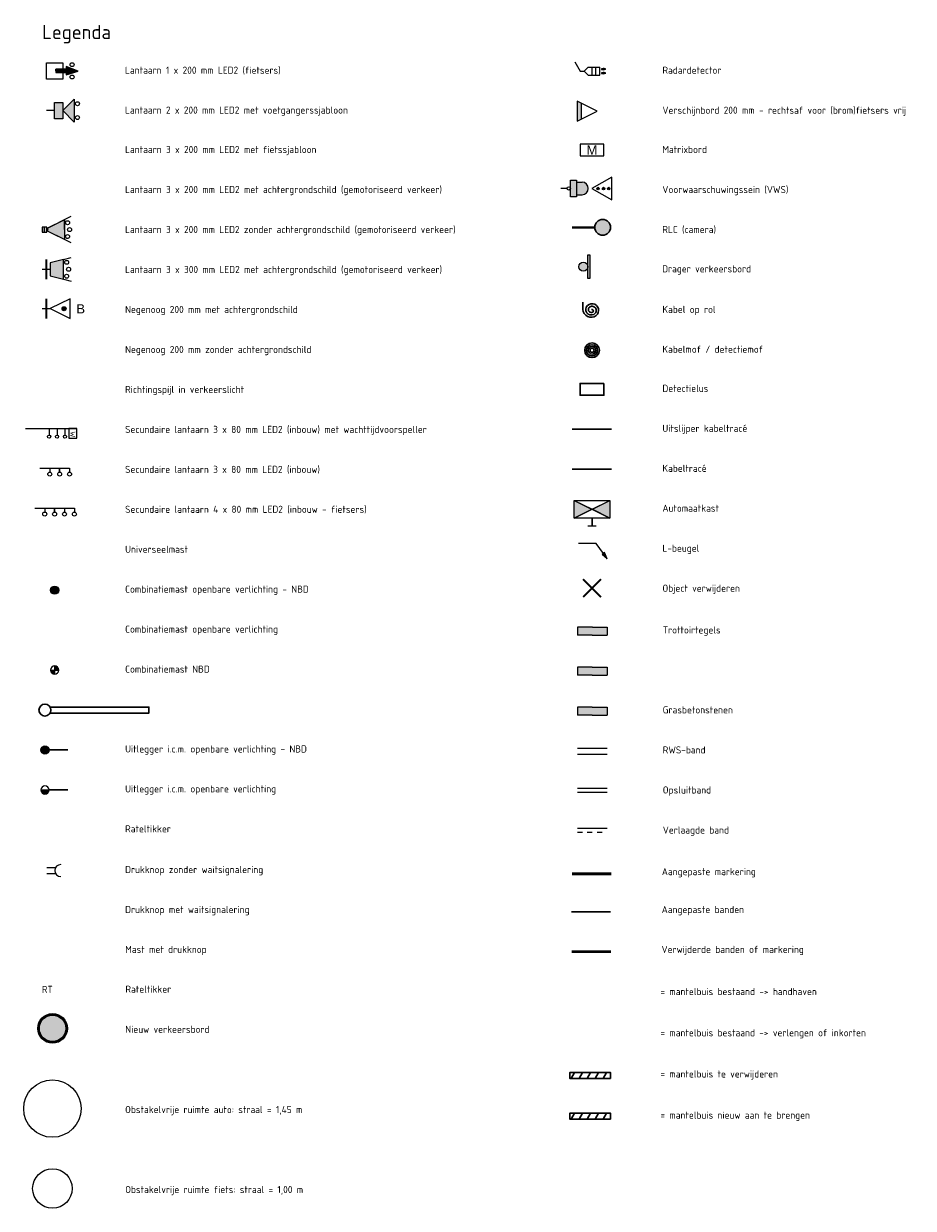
# Model space of a CAD drawing. Header units: metres. Extents: x 196669 to 197735, y 355514 to 356669.
# Tile 21 of 28: x 197446 to 197491, y 355663 to 355722. Entities that reach past the tile are written whole.
import ezdxf
from ezdxf.enums import TextEntityAlignment as Align

# ---------------------------------------------------------------- set-up
doc = ezdxf.new("R2010")
doc.units = ezdxf.units.M
doc.linetypes.add('VH-OPSLUITBAND', pattern=[10, 4, -2, 2, -2])
doc.linetypes.add('VW-5050_STREEP', pattern=[1, 0.5, -0.5])
for name, color, linetype, lineweight in [('BT-A08 (markering - bestaand)', 7, 'Continuous', 13), ('BT-C06 (tekst)', 7, 'Continuous', 13), ('N-WE-KL-MANTELBUIS-G', 4, 'Continuous', 30), ('N-WE-KL-VRI-G', 30, 'Continuous', 30), ('N-WE-KL-VRI_KABEL-G', 30, 'Continuous', 30), ('N-WE-KL-VRI_UITSLIJPER-G', 130, 'Continuous', 30), ('N-WE-VH-KANTOPSLUITING_OPSLUITBAND-G', 7, 'VH-OPSLUITBAND', 13), ('N-WE-VH-KANTOPSLUITING_RWS-BAND-G', 7, 'Continuous', 13), ('N-WE-VH-KANTOPSLUITING_VERLAAGDE_BAND-G', 7, 'Continuous', 13), ('N-WE-VH-VERHARDING_BETONSTRAATSTEEN-G', 7, 'Continuous', 13), ('N-WE-VH-VERHARDING_GRASBETONSTEEN-G', 7, 'Continuous', 13), ('N-WE-VH-VERHARDING_TEGEL-G', 7, 'Continuous', 13), ('N-WE-VW-MARKERING_LANGS_STREEP_DOORGETROKKEN_015-G', 1, 'Continuous', 13), ('N-WE-VW-VERKEERSTEKEN_BORD_D-S', 7, 'Continuous', 30), ('N-WE-VW-VERKEERSTEKEN_DRAAGCONSTRUCTIE-G', 7, 'Continuous', 30), ('N-WE-VW-VERKEERSTEKEN_DRAAGCONSTRUCTIE-S', 7, 'Continuous', 30), ('N-WE-VW-VRI-SYMBOOL-G', 7, 'Continuous', 13), ('N-WE-VW-VRI-V', 7, 'Continuous', 30), ('N-WE-VW-VRI_DETECTIELUS-G', 3, 'Continuous', 30), ('V-WE-KL-MANTELBUIS-G', 1, 'Continuous', 30), ('vh-nw-randverharding', 6, 'Continuous', 30), ('X-XX-AL-OBSTAKEL VRIJE ZONE MAST', 5, 'Continuous', 0), ('X-XX-AL-T18', 7, 'Continuous', 13)]:
    doc.layers.add(name, color=color, linetype=linetype, lineweight=lineweight)
doc.layers.add('VRI-Lantaarn', color=7, linetype='Continuous', lineweight=0, true_color=0x000000)
doc.styles.add('Arial', font='arial.ttf')
doc.styles.add('ISO', font='ISO.shx')
doc.styles.add('NLCS-ISO-M200-T18', font='NLCS-ISO.ttf', dxfattribs={"height": 0.36})

# ---------------------------------------------------------------- blocks, each defined once
blk = doc.blocks.new('SVW-VERKEERSTEKEN_DRAAGCONSTRUCTIE_STATISCH_1')
at = {"layer": 'N-WE-VW-VERKEERSTEKEN_DRAAGCONSTRUCTIE-G', "linetype": 'Continuous', "lineweight": 0, "extrusion": (0, 0, -1)}
h = blk.add_hatch(color=256, dxfattribs=at)
h.paths.add_polyline_path([(-0.031, -0.254, 0.035523), (0.006, -0.256, 0.024737), (0.031, -0.254), (0.658, -0.254), (0.658, -0.368), (-0.665, -0.368), (-0.665, -0.254)])
h.paths.add_polyline_path([(-0.031, -0.254, -0.931391), (-0.006, 0.256, -0.951721), (0.031, -0.254)])
at = {"layer": 'N-WE-VW-VERKEERSTEKEN_DRAAGCONSTRUCTIE-G', "linetype": 'Continuous', "lineweight": 0}
blk.add_hatch(color=256, dxfattribs=at).paths.add_polyline_path([(0.665, -0.368), (0.665, -0.254), (0.031, -0.254, -0.035523), (-0.006, -0.256, -0.024737), (-0.031, -0.254), (-0.658, -0.254), (-0.658, -0.368)])
blk.add_circle((0, 0), 0.256, dxfattribs=at)
blk.add_3dface([(-0.658, -0.254), (0.665, -0.254), (0.665, -0.368), (-0.658, -0.368)], dxfattribs=at)
blk = doc.blocks.new('Combinatiemast openbare verlichting - NBD_1')
at = {"layer": 'N-WE-VW-VRI-SYMBOOL-G', "linetype": 'Continuous', "extrusion": (0, 0, -1)}
blk.add_hatch(color=256, dxfattribs=at).paths.add_polyline_path([(0.207, 0, 1), (-0.207, 0, 1)])
at = {"layer": 'N-WE-VW-VRI-SYMBOOL-G'}
blk.add_circle((0, 0), 0.207, dxfattribs=at)
blk = doc.blocks.new('Combinatiemast NBD_1')
at = {"layer": 'N-WE-VW-VRI-SYMBOOL-G', "linetype": 'Continuous', "extrusion": (0, 0, -1)}
blk.add_hatch(color=256, dxfattribs=at).paths.add_polyline_path([(0.207, 0), (0, 0), (0, -0.207, 0.414214)])
at = {"layer": 'N-WE-VW-VRI-SYMBOOL-G', "linetype": 'Continuous'}
blk.add_hatch(color=256, dxfattribs=at).paths.add_polyline_path([(0.207, 0, 0.414214), (0, 0.207), (0, 0)])
at = {"layer": 'N-WE-VW-VRI-SYMBOOL-G'}
for p, q in [((-0.207, 0), (0, 0)), ((0, 0), (0, 0.207)), ((0, -0.207), (0, 0)), ((0, 0), (0.207, 0))]:
    blk.add_line(p, q, dxfattribs=at)
for start, end in [(90, 180), (180, 270), (360, 90), (270, 360)]:
    blk.add_arc((0, 0), 0.207, start, end, dxfattribs=at)
blk = doc.blocks.new('V_MAST_3_1')
at = {"color": 0, "linetype": 'ByBlock', "lineweight": -2}
blk.add_circle((0, 0), 0.3, dxfattribs=at)
blk = doc.blocks.new('uitlegger_1')
at = {"color": 0, "linetype": 'ByBlock', "lineweight": -2, "ltscale": 0.2, "flags": 128}
blk.add_lwpolyline([(0.26, 0.15), (5.26, 0.15), (5.26, -0.15), (0.26, -0.15)], dxfattribs=at)
at = {"color": 0, "linetype": 'ByBlock', "lineweight": -2}
blk.add_blockref('V_MAST_3_1', (0, 0), dxfattribs=at)
blk = doc.blocks.new('Uitlegger i.c.m. openbare verlichting - NBD_1')
at = {"layer": 'N-WE-VW-VRI-SYMBOOL-G', "linetype": 'Continuous', "extrusion": (0, 0, -1)}
blk.add_hatch(color=256, dxfattribs=at).paths.add_polyline_path([(0.207, 0, 1), (-0.207, 0, 1)])
at = {"layer": 'N-WE-VW-VRI-SYMBOOL-G', "lineweight": 30}
blk.add_line((0.207, 0), (1.163, 0), dxfattribs=at)
at = {"layer": 'N-WE-VW-VRI-SYMBOOL-G'}
blk.add_circle((0, 0), 0.207, dxfattribs=at)
blk = doc.blocks.new('Uitlegger i.c.m. openbare verlichting_1')
at = {"layer": 'N-WE-VW-VRI-SYMBOOL-G', "linetype": 'Continuous'}
blk.add_hatch(color=256, dxfattribs=at).paths.add_polyline_path([(-0.207, 0, 1), (0.207, 0)])
at = {"layer": 'N-WE-VW-VRI-SYMBOOL-G'}
blk.add_line((-0.207, 0), (0.207, 0), dxfattribs=at)
at = {"layer": 'N-WE-VW-VRI-SYMBOOL-G', "lineweight": 30}
blk.add_line((0.207, 0), (1.163, 0), dxfattribs=at)
at = {"layer": 'N-WE-VW-VRI-SYMBOOL-G'}
for start, end in [(360, 180), (180, 360)]:
    blk.add_arc((0, 0), 0.207, start, end, dxfattribs=at)
blk = doc.blocks.new('Drukknop zonder waitsignalering_1')
for p, q in [((0.142, 0.15), (0.582, 0.15)), ((0.142, -0.15), (0.582, -0.15))]:
    blk.add_line(p, q)
at = {"layer": 'N-WE-VW-VRI-SYMBOOL-G'}
blk.add_arc((0.849, 0), 0.306, 90, 270, dxfattribs=at)
blk = doc.blocks.new('Secundaire lantaarn 4 x 80 mm LED2 (inbouw - fietsers)_1')
at = {"layer": 'N-WE-VW-VRI-SYMBOOL-G'}
for p, q in [((0, 0), (2, -0.004)), ((0.5, -0.001), (0.5, -0.201)), ((1, -0.202), (1, -0.002)), ((1, -0.002), (1, -0.202)), ((1.5, -0.003), (1.5, -0.203)), ((2, -0.004), (2, -0.204))]:
    blk.add_line(p, q, dxfattribs=at)
for centre in [(0.5, -0.301), (1, -0.302), (1.5, -0.303), (2, -0.304)]:
    blk.add_circle(centre, 0.1, dxfattribs=at)
blk = doc.blocks.new('Secundaire lantaarn 3 x 80 mm LED2 (inbouw)_1')
at = {"layer": 'N-WE-VW-VRI-SYMBOOL-G'}
for p, q in [((0, 0), (1.5, -0.003)), ((0.5, -0.001), (0.5, -0.201)), ((1, -0.002), (1, -0.202)), ((1, -0.202), (1, -0.002)), ((1.5, -0.003), (1.5, -0.203))]:
    blk.add_line(p, q, dxfattribs=at)
for centre in [(0.5, -0.301), (1, -0.302), (1.5, -0.303)]:
    blk.add_circle(centre, 0.1, dxfattribs=at)
blk = doc.blocks.new('A$C66B47F79_1')
at = {"layer": 'VRI-Lantaarn', "linetype": 'Continuous'}
blk.add_line((0, -0.5), (0, 0.5), dxfattribs=at)
at = {"layer": 'VRI-Lantaarn', "linetype": 'Continuous', "const_width": 0.1, "flags": 128}
blk.add_lwpolyline([(0, 0.5), (0, -0.5)], dxfattribs=at)
blk = doc.blocks.new('Negenoog 200 mm met achtergrondschild_1')
at = {"layer": 'N-WE-VW-VRI-SYMBOOL-G', "linetype": 'Continuous', "extrusion": (0, 0, -1)}
blk.add_hatch(color=256, dxfattribs=at).paths.add_polyline_path([(-1.208, -0.008, 1), (-1.008, -0.008, 1)])
at = {"layer": 'N-WE-VW-VRI-SYMBOOL-G'}
for p, q in [((0, 0), (0.413, -0.002)), ((1.413, 0.498), (0.413, -0.002)), ((1.413, -0.499), (1.413, 0.498)), ((0.413, -0.002), (1.413, -0.499))]:
    blk.add_line(p, q, dxfattribs=at)
blk.add_circle((1.108, -0.008), 0.1, dxfattribs=at)
blk.add_blockref('A$C66B47F79_1', (0.21, -0.007), dxfattribs=at)
at = {"layer": 'N-WE-VW-VRI-SYMBOOL-G', "linetype": 'Continuous', "style": 'Arial'}
blk.add_text('B', height=0.47, rotation=0.00004, dxfattribs=at).set_placement((2.171, -0.014), align=Align.MIDDLE_RIGHT)
blk = doc.blocks.new('Lantaarn 3 x 200 mm LED2 zonder achtergrondschild (gemotoriseerd verkeer)_1')
at = {"layer": 'N-WE-VW-VRI-SYMBOOL-G', "linetype": 'Continuous'}
h = blk.add_hatch(color=256, dxfattribs=at)
h.paths.add_polyline_path([(0.245, -0.123), (0, -0.123), (0, 0.123), (0.245, 0.123)])
h.paths.add_polyline_path([(0.301, 0.089, -0.116434), (0.323, 0, -0.116434), (0.301, -0.089), (1.123, -0.5), (1.123, 0.5)])
blk.add_hatch(color=256, dxfattribs=at).paths.add_polyline_path([(0.323, 0, 0.116434), (0.301, 0.089), (0.245, 0.061), (0.245, -0.061), (0.301, -0.089, 0.116434)])
at = {"layer": 'N-WE-VW-VRI-SYMBOOL-G'}
for p, q in [((0.245, 0.061), (1.473, 0.675)), ((0.123, -0.123), (0.123, 0.123)), ((1.123, 0.5), (0.245, 0.061)), ((1.123, 0.5), (1.123, -0.5)), ((1.123, 0), (1.123, 0.5)), ((1.473, -0.675), (0.245, -0.061)), ((1.123, -0.5), (0.245, -0.061)), ((1.123, 0), (1.123, -0.5))]:
    blk.add_line(p, q, dxfattribs=at)
for centre in [(1.288, 0.35), (1.388, 0), (1.288, -0.35)]:
    blk.add_circle(centre, 0.1, dxfattribs=at)
blk.add_3dface([(0, 0.123), (0, -0.123), (0.245, -0.123), (0.245, 0.123)], dxfattribs=at)
blk = doc.blocks.new('Lantaarn 1 x 200 mm LED2 (fietsers)_1')
at = {"layer": 'N-WE-VW-VRI-SYMBOOL-G'}
for p, q in [((0.478, 0.005), (0.478, 0.078)), ((0.478, 0.078), (1.001, 0.078)), ((0.478, 0.005), (0.478, -0.087)), ((1.001, 0.215), (1.001, 0.078)), ((1.606, -0.02), (1.001, 0.215)), ((1.001, 0.215), (1.001, 0.078)), ((0.478, -0.087), (1.001, -0.087)), ((1.001, -0.205), (1.606, -0.02)), ((1.001, -0.087), (1.001, -0.205)), ((1.001, -0.087), (1.001, -0.205))]:
    blk.add_line(p, q, dxfattribs=at)
at = {"layer": 'N-WE-VW-VRI-SYMBOOL-G', "flags": 128}
for points in [[(0.478, 0.078), (0.478, -0.087), (1.001, -0.087), (1.001, 0.078)], [(1.001, -0.205), (1.606, -0.02), (1.001, 0.215)]]:
    blk.add_lwpolyline(points, close=True, dxfattribs=at)
at = {"layer": 'N-WE-VW-VRI-SYMBOOL-G'}
for centre in [(1.298, 0.313), (1.298, -0.312)]:
    blk.add_circle(centre, 0.1, dxfattribs=at)
at = {"layer": 'N-WE-VW-VRI-SYMBOOL-G', "extrusion": (0, 0, -1)}
blk.add_solid([(-0.478, 0.078), (-0.478, -0.087), (-1.001, 0.078), (-1.001, -0.087)], dxfattribs=at)
at = {"layer": 'N-WE-VW-VRI-SYMBOOL-G'}
blk.add_solid([(1.001, -0.205), (1.606, -0.02), (1.001, 0.215)], dxfattribs=at)
blk.add_3dface([(0, 0.413), (0.827, 0.413), (0.827, -0.413), (0, -0.413)], dxfattribs=at)
blk = doc.blocks.new('Radardetector_1')
at = {"layer": 'N-WE-VW-VRI-SYMBOOL-G'}
for p, q in [((0, 0), (0.273, -0.48)), ((0.273, -0.48), (0.473, -0.48)), ((0.473, -0.48), (0.673, -0.28)), ((0.473, -0.48), (0.673, -0.68)), ((0.673, -0.28), (0.873, -0.28)), ((0.873, -0.68), (0.873, -0.28)), ((0.873, -0.28), (1.073, -0.28)), ((1.073, -0.68), (1.073, -0.28)), ((1.073, -0.28), (1.273, -0.28)), ((1.273, -0.68), (1.273, -0.28)), ((1.353, -0.363), (1.457, -0.362)), ((1.353, -0.363), (1.353, -0.396)), ((1.353, -0.396), (1.458, -0.395)), ((1.353, -0.563), (1.457, -0.562)), ((1.353, -0.563), (1.353, -0.596)), ((1.353, -0.596), (1.458, -0.595)), ((1.457, -0.334), (1.457, -0.362)), ((1.578, -0.38), (1.457, -0.334)), ((1.457, -0.334), (1.457, -0.362)), ((1.457, -0.534), (1.457, -0.562)), ((1.578, -0.58), (1.457, -0.534)), ((1.457, -0.534), (1.457, -0.562)), ((1.458, -0.418), (1.578, -0.38)), ((1.458, -0.395), (1.458, -0.418)), ((1.458, -0.395), (1.458, -0.418)), ((1.458, -0.618), (1.578, -0.58)), ((1.458, -0.595), (1.458, -0.618)), ((1.458, -0.595), (1.458, -0.618)), ((0.673, -0.68), (0.873, -0.68)), ((0.873, -0.68), (1.073, -0.68)), ((1.073, -0.68), (1.273, -0.68))]:
    blk.add_line(p, q, dxfattribs=at)
at = {"layer": 'N-WE-VW-VRI-SYMBOOL-G', "flags": 128}
for points in [[(1.353, -0.363), (1.353, -0.396), (1.458, -0.395), (1.457, -0.362)], [(1.353, -0.563), (1.353, -0.596), (1.458, -0.595), (1.457, -0.562)], [(1.458, -0.418), (1.578, -0.38), (1.457, -0.334)], [(1.458, -0.618), (1.578, -0.58), (1.457, -0.534)]]:
    blk.add_lwpolyline(points, close=True, dxfattribs=at)
at = {"layer": 'N-WE-VW-VRI-SYMBOOL-G', "extrusion": (0, 0, -1)}
for points in [[(-1.353, -0.363), (-1.353, -0.396), (-1.457, -0.362), (-1.458, -0.395)], [(-1.353, -0.563), (-1.353, -0.596), (-1.457, -0.562), (-1.458, -0.595)], [(-1.458, -0.418), (-1.578, -0.38), (-1.457, -0.334)], [(-1.458, -0.618), (-1.578, -0.58), (-1.457, -0.534)]]:
    blk.add_solid(points, dxfattribs=at)
blk = doc.blocks.new('L-beugel_1')
at = {"layer": 'N-WE-VW-VRI-SYMBOOL-G', "linetype": 'Continuous', "extrusion": (0, 0, -1)}
blk.add_hatch(color=256, dxfattribs=at).paths.add_polyline_path([(-1.439, -0.772), (-1.318, -0.465), (-1.188, -0.559)])
at = {"layer": 'N-WE-VW-VRI-SYMBOOL-G'}
for p, q in [((0.884, 0), (0, 0)), ((1.253, -0.512), (0.884, 0)), ((1.318, -0.465), (1.188, -0.559)), ((1.439, -0.772), (1.188, -0.559)), ((1.439, -0.772), (1.253, -0.512)), ((1.439, -0.772), (1.318, -0.465))]:
    blk.add_line(p, q, dxfattribs=at)
blk = doc.blocks.new('N-SVW-VERKEERSTEKEN_BORD_D02R-SO')
at = {"linetype": 'Continuous', "true_color": 0x007dc8, "extrusion": (0, 0, -1)}
blk.add_hatch(color=152, dxfattribs=at).paths.add_polyline_path([(2.18, 1.41), (1.37, 2.22), (0, 0.85), (0, 3.35, -0.414322), (3.35, 0, -0.414105), (0, -3.35), (0, -1.59), (1.9, -1.25, 0.656866), (1.99, -0.84), (0.72, -0.05)])
at = {"linetype": 'Continuous', "true_color": 0x007dc8}
for points in [[(3.36, 1.15), (3.55, 1.22, 0.577878), (-2.83, 2.46), (-2.68, 2.33, -0.577878)], [(0, 3.35), (0, 0.85), (0.09, 0.76), (0.86, 2, -0.66261), (1.28, 1.94), (1.93, -1.63, -0.52003), (1.67, -1.89), (0, -1.59), (0, -3.35, 0.414322), (3.35, 0, 0.414105)], [(-2.68, 2.33), (-2.83, 2.46, 0.180494), (-3.75, 0, 0.414214), (0, -3.75), (0, -3.55, -0.414214), (-3.55, 0, -0.180494)], [(3.75, 0, 0.083022), (3.55, 1.22), (3.36, 1.15, -0.083022), (3.55, 0, -0.414214), (0, -3.55), (0, -3.75, 0.414214)]]:
    blk.add_hatch(color=152, dxfattribs=at).paths.add_polyline_path(points)
at = {"linetype": 'Continuous', "true_color": 0xffffff}
for points in [[(-2.68, 2.33), (-2.53, 2.19, -0.577878), (3.17, 1.09), (3.36, 1.15, 0.577878)], [(0, 0.85), (-1.37, 2.22), (-2.18, 1.41), (-0.72, -0.05), (-1.99, -0.84, 0.656866), (-1.9, -1.25), (0, -1.59)], [(1.28, 1.94, 0.66261), (0.86, 2), (0.09, 0.76), (0, 0.85), (0, -1.59), (1.67, -1.89, 0.52003), (1.93, -1.63)], [(3.36, 1.15), (3.17, 1.09, -0.083022), (3.35, 0, -0.414214), (0, -3.35), (0, -3.55, 0.414214), (3.55, 0, 0.083022)]]:
    blk.add_hatch(color=7, dxfattribs=at).paths.add_polyline_path(points)
at = {"linetype": 'Continuous', "true_color": 0xffffff, "extrusion": (0, 0, -1)}
blk.add_hatch(color=7, dxfattribs=at).paths.add_polyline_path([(3.35, 0, 0.180494), (2.53, 2.19), (2.68, 2.33, -0.180494), (3.55, 0, -0.414214), (0, -3.55), (0, -3.35, 0.414214)])
at = {"color": 152, "lineweight": 0, "true_color": 0x007dc8}
blk.add_circle((0, 0), 3.75, dxfattribs=at)
at = {"color": 7, "lineweight": 0, "true_color": 0xffffff}
for radius in [3.55, 3.35]:
    blk.add_circle((0, 0), radius, dxfattribs=at)
blk = doc.blocks.new('Lantaarn 3 x 300 mm LED2 met achtergrondschild (gemotoriseerd verkeer)_1')
at = {"layer": 'N-WE-VW-VRI-SYMBOOL-G'}
for p, q in [((0, 0), (0.413, -0.002)), ((0.413, 0.324), (0.413, -0.337)), ((1.075, 0.49), (1.473, 0.589)), ((1.075, -0.503), (1.473, -0.602))]:
    blk.add_line(p, q, dxfattribs=at)
at = {"layer": 'N-WE-VW-VRI-SYMBOOL-G', "flags": 128}
blk.add_lwpolyline([(0.413, 0.324), (0.413, -0.337), (1.075, -0.503), (1.075, 0.49)], close=True, dxfattribs=at)
at = {"layer": 'N-WE-VW-VRI-SYMBOOL-G'}
for centre in [(1.24, 0.345), (1.34, -0.005), (1.24, -0.355)]:
    blk.add_circle(centre, 0.1, dxfattribs=at)
blk.add_solid([(0.413, 0.324), (0.413, -0.337), (1.075, 0.49), (1.075, -0.503)], dxfattribs=at)
blk.add_blockref('A$C66B47F79_1', (0.21, -0.007), dxfattribs=at)
blk = doc.blocks.new('*U50')
at = {"layer": 'N-WE-VW-VRI-SYMBOOL-G'}
for p, q in [((-1.323, 0.25), (1.277, 0.25)), ((-0.123, 0.25), (-0.123, -0.09)), ((0.277, 0.25), (0.277, -0.09)), ((0.677, 0.25), (0.677, -0.09))]:
    blk.add_line(p, q, dxfattribs=at)
at = {"layer": 'N-WE-VW-VRI-SYMBOOL-G', "flags": 128}
blk.add_lwpolyline([(0.877, -0.25), (1.277, -0.25), (1.277, 0.25), (0.877, 0.25)], close=True, dxfattribs=at)
at = {"layer": 'N-WE-VW-VRI-SYMBOOL-G'}
for centre in [(-0.123, -0.17), (0.277, -0.17), (0.677, -0.17)]:
    blk.add_circle(centre, 0.08, dxfattribs=at)
at = {"layer": 'N-WE-VW-VRI-SYMBOOL-G', "style": 'ISO'}
blk.add_text('W', height=0.25, rotation=270, dxfattribs=at).set_placement((0.948, 0.1))

msp = doc.modelspace()

# ---------------------------------------------------------------- hatches: boundary and pattern name
at = {"layer": 'N-WE-KL-MANTELBUIS-G', "linetype": 'Continuous'}
h = msp.add_hatch(dxfattribs=at)
h.set_pattern_fill('ANSI31', color=130, scale=0.01, pattern_type=2)
h.set_pattern_definition([(61.43264, (63997.0608, 116800.79883), (-0.3137018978, 0.17080406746), [])])
h.paths.add_polyline_path([(197475.437, 355667.082), (197475.437, 355667.382), (197473.374, 355667.382), (197473.374, 355667.082)])
at = {"layer": 'N-WE-VH-VERHARDING_BETONSTRAATSTEEN-G', "linetype": 'Continuous', "extrusion": (0, 0, -1)}
msp.add_hatch(color=141, dxfattribs=at).paths.add_polyline_path([(-197475.263, 355689.544), (-197474.514, 355689.544), (-197473.764, 355689.545), (-197473.765, 355689.945), (-197474.514, 355689.944), (-197475.263, 355689.944)])
at = {"layer": 'N-WE-VH-VERHARDING_GRASBETONSTEEN-G', "linetype": 'Continuous', "extrusion": (0, 0, -1)}
msp.add_hatch(color=61, dxfattribs=at).paths.add_polyline_path([(-197475.262, 355687.519), (-197475.262, 355687.919), (-197474.513, 355687.919), (-197473.763, 355687.92), (-197473.763, 355687.52), (-197474.512, 355687.519)])
at = {"layer": 'N-WE-VH-VERHARDING_TEGEL-G', "linetype": 'Continuous', "extrusion": (0, 0, -1)}
msp.add_hatch(color=51, dxfattribs=at).paths.add_polyline_path([(-197475.265, 355691.569), (-197475.265, 355691.969), (-197474.516, 355691.97), (-197473.766, 355691.97), (-197473.766, 355691.57), (-197474.515, 355691.57)])
at = {"layer": 'N-WE-VW-VRI-SYMBOOL-G', "linetype": 'Continuous'}
for points in [[(197473.754, 355717.574), (197473.754, 355718.571), (197473.954, 355718.472), (197473.954, 355717.674)], [(197474.005, 355713.833, 0.930034), (197474.005, 355714.488), (197473.707, 355714.488), (197473.707, 355714.586), (197473.402, 355714.586), (197473.402, 355713.736), (197473.707, 355713.736), (197473.707, 355713.833)], [(197474.005, 355713.833, 0.930034), (197474.005, 355714.488), (197473.707, 355714.488), (197473.707, 355714.586), (197473.402, 355714.586), (197473.402, 355713.736), (197473.707, 355713.736), (197473.707, 355713.833)], [(197474.865, 355714.157, 0.414214), (197474.803, 355714.219, 0.414214), (197474.741, 355714.157, 0.414214), (197474.803, 355714.094, 0.414214)], [(197475.144, 355714.157, 0.414214), (197475.082, 355714.219, 0.414214), (197475.02, 355714.157, 0.414214), (197475.082, 355714.094, 0.414214)], [(197475.405, 355714.157, 0.414214), (197475.343, 355714.219, 0.414214), (197475.28, 355714.157, 0.414214), (197475.343, 355714.094, 0.414214)]]:
    msp.add_hatch(color=256, dxfattribs=at).paths.add_polyline_path(points)
at = {"layer": 'N-WE-VW-VRI-SYMBOOL-G', "linetype": 'Continuous', "lineweight": 30}
msp.add_hatch(color=10, dxfattribs=at).paths.add_polyline_path([(197474.64, 355712.194, 1), (197475.44, 355712.194, 1)], flags=17)
at = {"layer": 'V-WE-KL-MANTELBUIS-G', "linetype": 'Continuous'}
h = msp.add_hatch(dxfattribs=at)
h.set_pattern_fill('ANSI31', color=10, scale=0.01, pattern_type=2)
h.set_pattern_definition([(61.43264, (63997.0608, 116802.8531), (-0.3137018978, 0.17080406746), [])])
h.paths.add_polyline_path([(197475.437, 355669.137), (197475.437, 355669.437), (197473.374, 355669.437), (197473.374, 355669.137)])

# ---------------------------------------------------------------- linework, layer by layer
at = {"layer": 'BT-A08 (markering - bestaand)', "const_width": 0.15, "flags": 128}
msp.add_lwpolyline([(197473.471, 355675.554), (197475.455, 355675.554)], dxfattribs=at)
at = {"layer": 'BT-C06 (tekst)', "color": 10, "linetype": 'Continuous', "lineweight": 13, "const_width": 0.1, "flags": 128}
for points in [[(197474.043, 355694.397), (197474.951, 355693.489)], [(197474.952, 355694.398), (197474.046, 355693.492)]]:
    msp.add_lwpolyline(points, dxfattribs=at)
at = {"layer": 'N-WE-KL-MANTELBUIS-G', "color": 130, "flags": 128}
msp.add_lwpolyline([(197475.437, 355667.082), (197473.374, 355667.082), (197473.374, 355667.382), (197475.437, 355667.382)], close=True, dxfattribs=at)
at = {"layer": 'N-WE-KL-VRI-G', "flags": 128}
msp.add_lwpolyline([(197475.48, 355699.956), (197473.519, 355699.956), (197473.495, 355699.956)], dxfattribs=at)
at = {"layer": 'N-WE-KL-VRI_KABEL-G', "color": 90}
msp.add_line((197474.036, 355708.044), (197474.036, 355708.404), dxfattribs=at)
for radius in [0.371, 0.281, 0.191, 0.102]:
    msp.add_circle((197474.499, 355705.976), radius, dxfattribs=at)
for centre, radius, start, end in [((197474.451, 355708.059), 0.415, 182.0248, 307.33425), ((197474.456, 355708.037), 0.277, 153.84418, 318.5839), ((197474.499, 355707.995), 0.335, 307.33425, 150.63558), ((197474.465, 355708.042), 0.151, 160.00028, 279.82349), ((197474.498, 355708.012), 0.193, 61.8292, 154.86124), ((197474.492, 355707.97), 0.0768, 269.10812, 110.53886), ((197474.506, 355707.99), 0.209, 319.26435, 66.40087)]:
    msp.add_arc(centre, radius, start, end, dxfattribs=at)
at = {"layer": 'N-WE-KL-VRI_UITSLIJPER-G', "color": 130, "flags": 128}
msp.add_lwpolyline([(197475.48, 355701.978), (197473.519, 355701.978), (197473.495, 355701.978)], dxfattribs=at)
at = {"layer": 'N-WE-VH-KANTOPSLUITING_OPSLUITBAND-G'}
for p, q in [((197473.761, 355683.619), (197475.26, 355683.618)), ((197473.762, 355683.819), (197475.26, 355683.818))]:
    msp.add_line(p, q, dxfattribs=at)
at = {"layer": 'N-WE-VH-KANTOPSLUITING_RWS-BAND-G'}
for p, q in [((197473.763, 355685.844), (197475.262, 355685.843)), ((197473.763, 355685.544), (197475.262, 355685.543))]:
    msp.add_line(p, q, dxfattribs=at)
at = {"layer": 'N-WE-VH-KANTOPSLUITING_VERLAAGDE_BAND-G'}
msp.add_line((197473.76, 355681.794), (197475.259, 355681.793), dxfattribs=at)
at = {"layer": 'N-WE-VH-KANTOPSLUITING_VERLAAGDE_BAND-G', "linetype": 'VW-5050_STREEP', "ltscale": 0.5}
msp.add_line((197473.76, 355681.594), (197475.259, 355681.593), dxfattribs=at)
at = {"layer": 'N-WE-VH-VERHARDING_BETONSTRAATSTEEN-G', "color": 252}
for p, q in [((197473.765, 355689.945), (197473.764, 355689.545)), ((197474.514, 355689.544), (197473.764, 355689.545)), ((197474.514, 355689.944), (197473.765, 355689.945)), ((197474.514, 355689.944), (197475.263, 355689.944)), ((197474.514, 355689.544), (197475.263, 355689.544)), ((197475.263, 355689.944), (197475.263, 355689.544))]:
    msp.add_line(p, q, dxfattribs=at)
at = {"layer": 'N-WE-VH-VERHARDING_GRASBETONSTEEN-G', "color": 252}
for p, q in [((197474.513, 355687.919), (197473.763, 355687.92)), ((197473.763, 355687.92), (197473.763, 355687.52)), ((197474.513, 355687.919), (197475.262, 355687.919)), ((197475.262, 355687.919), (197475.262, 355687.519)), ((197474.512, 355687.519), (197473.763, 355687.52)), ((197474.512, 355687.519), (197475.262, 355687.519))]:
    msp.add_line(p, q, dxfattribs=at)
at = {"layer": 'N-WE-VH-VERHARDING_TEGEL-G', "color": 252}
for p, q in [((197473.766, 355691.97), (197473.766, 355691.57)), ((197474.516, 355691.97), (197473.766, 355691.97)), ((197474.516, 355691.97), (197475.265, 355691.969)), ((197475.265, 355691.969), (197475.265, 355691.569)), ((197474.515, 355691.57), (197473.766, 355691.57)), ((197474.515, 355691.57), (197475.265, 355691.569))]:
    msp.add_line(p, q, dxfattribs=at)
at = {"layer": 'N-WE-VW-MARKERING_LANGS_STREEP_DOORGETROKKEN_015-G', "color": 10, "const_width": 0.15, "flags": 128}
msp.add_lwpolyline([(197475.47, 355679.487), (197473.509, 355679.487), (197473.486, 355679.487)], dxfattribs=at)
at = {"layer": 'N-WE-VW-VRI-SYMBOOL-G'}
for p, q in [((197447.722, 355718.1), (197448.301, 355718.678)), ((197473.954, 355718.472), (197473.754, 355718.571)), ((197473.754, 355718.571), (197473.754, 355717.574)), ((197474.754, 355718.074), (197473.954, 355718.472)), ((197473.954, 355718.472), (197473.954, 355717.674)), ((197447.309, 355718.1), (197446.896, 355718.1)), ((197447.722, 355718.1), (197448.301, 355717.521)), ((197473.754, 355717.574), (197473.954, 355717.674)), ((197473.954, 355717.674), (197474.754, 355718.074)), ((197475.096, 355716.406), (197473.896, 355716.406)), ((197473.896, 355716.406), (197473.896, 355715.806)), ((197475.096, 355715.806), (197475.096, 355716.406)), ((197473.896, 355715.806), (197475.096, 355715.806)), ((197473.233, 355714.164), (197472.922, 355714.164)), ((197473.707, 355714.488), (197474.005, 355714.488)), ((197473.707, 355713.833), (197474.005, 355713.833)), ((197474.64, 355712.195), (197473.493, 355712.194))]:
    msp.add_line(p, q, dxfattribs=at)
at = {"layer": 'N-WE-VW-VRI-SYMBOOL-G', "color": 7, "linetype": 'Continuous', "lineweight": 40}
msp.add_line((197474.64, 355712.195), (197473.493, 355712.194), dxfattribs=at)
at = {"layer": 'N-WE-VW-VRI-SYMBOOL-G', "color": 90}
for p, q in [((197473.599, 355698.384), (197475.399, 355698.384)), ((197473.599, 355698.384), (197475.399, 355697.484)), ((197473.599, 355697.484), (197475.399, 355698.384)), ((197473.599, 355697.484), (197473.599, 355698.384)), ((197475.399, 355698.384), (197475.399, 355697.484)), ((197475.399, 355697.484), (197473.599, 355697.484)), ((197474.501, 355697.485), (197474.501, 355697.116)), ((197474.291, 355697.088), (197474.499, 355697.088)), ((197474.5, 355697.088), (197474.708, 355697.088))]:
    msp.add_line(p, q, dxfattribs=at)
at = {"layer": 'N-WE-VW-VRI-SYMBOOL-G', "flags": 128}
for points in [[(197447.309, 355718.513), (197447.722, 355718.513), (197447.722, 355717.686), (197447.309, 355717.686)], [(197447.722, 355718.1), (197448.301, 355718.678), (197448.301, 355717.521)], [(197474.496, 355714.157), (197475.496, 355713.579), (197475.496, 355714.734)], [(197473.707, 355714.586), (197473.707, 355713.736), (197473.402, 355713.736), (197473.402, 355714.586)]]:
    msp.add_lwpolyline(points, close=True, dxfattribs=at)
at = {"layer": 'N-WE-VW-VRI-SYMBOOL-G', "color": 90, "flags": 128}
for points in [[(197473.599, 355698.384), (197474.499, 355697.934), (197473.599, 355697.484)], [(197474.499, 355697.934), (197475.399, 355698.384), (197475.399, 355697.484)]]:
    msp.add_lwpolyline(points, close=True, dxfattribs=at)
at = {"layer": 'N-WE-VW-VRI-SYMBOOL-G', "color": 90, "const_width": 0.06, "flags": 128}
for points in [[(197474.5, 355697.088), (197474.5, 355697.487)], [(197474.708, 355697.088), (197474.291, 355697.088)]]:
    msp.add_lwpolyline(points, dxfattribs=at)
at = {"layer": 'N-WE-VW-VRI-SYMBOOL-G'}
for centre, radius in [((197448.466, 355718.45), 0.1), ((197448.466, 355717.75), 0.1), ((197473.318, 355714.164), 0.0843), ((197474.803, 355714.157), 0.0623), ((197475.082, 355714.157), 0.0623), ((197475.343, 355714.157), 0.0623), ((197475.04, 355712.194), 0.4)]:
    msp.add_circle(centre, radius, dxfattribs=at)
at = {"layer": 'N-WE-VW-VRI-SYMBOOL-G', "color": 7, "linetype": 'Continuous', "lineweight": 30}
msp.add_circle((197475.04, 355712.194), 0.4, dxfattribs=at)
at = {"layer": 'N-WE-VW-VRI-SYMBOOL-G'}
msp.add_arc((197473.981, 355714.161), 0.328, 274.15227, 85.84773, dxfattribs=at)
at = {"layer": 'N-WE-VW-VRI-SYMBOOL-G', "extrusion": (0, 0, -1)}
msp.add_solid([(-197447.309, 355718.513), (-197447.722, 355718.513), (-197447.309, 355717.686), (-197447.722, 355717.686)], dxfattribs=at)
at = {"layer": 'N-WE-VW-VRI-SYMBOOL-G'}
msp.add_solid([(197447.722, 355718.1), (197448.301, 355718.678), (197448.301, 355717.521)], dxfattribs=at)
at = {"layer": 'N-WE-VW-VRI-SYMBOOL-G', "color": 90, "extrusion": (0, 0, -1)}
msp.add_solid([(-197473.599, 355698.384), (-197474.499, 355697.934), (-197473.599, 355697.484)], dxfattribs=at)
at = {"layer": 'N-WE-VW-VRI-SYMBOOL-G', "color": 90}
msp.add_solid([(197474.499, 355697.934), (197475.399, 355698.384), (197475.399, 355697.484)], dxfattribs=at)
at = {"layer": 'N-WE-VW-VRI_DETECTIELUS-G', "flags": 128}
msp.add_lwpolyline([(197475.099, 355704.3), (197473.899, 355704.3), (197473.899, 355703.7), (197475.099, 355703.7)], close=True, dxfattribs=at)
at = {"layer": 'V-WE-KL-MANTELBUIS-G', "color": 10, "flags": 128}
msp.add_lwpolyline([(197475.437, 355669.137), (197473.374, 355669.137), (197473.374, 355669.437), (197475.437, 355669.437)], close=True, dxfattribs=at)
at = {"layer": 'vh-nw-randverharding', "color": 210, "flags": 128}
msp.add_lwpolyline([(197475.437, 355677.569), (197473.476, 355677.569), (197473.453, 355677.569)], dxfattribs=at)
at = {"layer": 'X-XX-AL-OBSTAKEL VRIJE ZONE MAST'}
for centre, radius in [((197447.196, 355667.615), 1.45), ((197447.198, 355663.57), 1)]:
    msp.add_circle(centre, radius, dxfattribs=at)

# ---------------------------------------------------------------- block references
at = {"layer": 'N-WE-VW-VERKEERSTEKEN_BORD_D-S', "xscale": 0.2, "yscale": 0.2, "zscale": 0.2}
msp.add_blockref('N-SVW-VERKEERSTEKEN_BORD_D02R-SO', (197447.207, 355671.674), dxfattribs=at)
at = {"layer": 'N-WE-VW-VERKEERSTEKEN_DRAAGCONSTRUCTIE-S', "xscale": 0.8999999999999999, "yscale": 0.8999999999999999, "zscale": 0.8999999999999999, "rotation": 90.00000000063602}
msp.add_blockref('SVW-VERKEERSTEKEN_DRAAGCONSTRUCTIE_STATISCH_1', (197474.057, 355710.203), dxfattribs=at)
at = {"layer": 'N-WE-VW-VRI-SYMBOOL-G'}
for name, p in [('Lantaarn 1 x 200 mm LED2 (fietsers)_1', (197446.896, 355720.112)), ('Radardetector_1', (197473.627, 355720.574)), ('Lantaarn 3 x 200 mm LED2 zonder achtergrondschild (gemotoriseerd verkeer)_1', (197446.679, 355712.079)), ('Lantaarn 3 x 300 mm LED2 met achtergrondschild (gemotoriseerd verkeer)_1', (197446.679, 355710.079)), ('Negenoog 200 mm met achtergrondschild_1', (197446.679, 355708.087)), ('*U50', (197447.155, 355701.776)), ('Secundaire lantaarn 4 x 80 mm LED2 (inbouw - fietsers)_1', (197446.31, 355697.992)), ('L-beugel_1', (197473.82, 355696.204)), ('Combinatiemast openbare verlichting - NBD_1', (197447.314, 355693.842)), ('Combinatiemast NBD_1', (197447.315, 355689.798)), ('Uitlegger i.c.m. openbare verlichting - NBD_1', (197446.82, 355685.757)), ('Uitlegger i.c.m. openbare verlichting_1', (197446.82, 355683.735)), ('Drukknop zonder waitsignalering_1', (197446.776, 355679.654))]:
    msp.add_blockref(name, p, dxfattribs=at)
at = {"layer": 'N-WE-VW-VRI-SYMBOOL-G', "rotation": 0.1127432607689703}
msp.add_blockref('Secundaire lantaarn 3 x 80 mm LED2 (inbouw)_1', (197446.564, 355700.01), dxfattribs=at)
at = {"layer": 'N-WE-VW-VRI-V', "ltscale": 0.2}
msp.add_blockref('uitlegger_1', (197446.82, 355687.775), dxfattribs=at)

# ---------------------------------------------------------------- texts
at = {"layer": 'N-WE-VW-VRI-SYMBOOL-G', "linetype": 'Continuous', "style": 'Arial'}
msp.add_text('M', height=0.47, rotation=0.00004, dxfattribs=at).set_placement((197474.769, 355716.109), align=Align.MIDDLE_RIGHT)
at = {"layer": 'X-XX-AL-T18', "linetype": 'Continuous', "style": 'NLCS-ISO-M200-T18'}
for s, height, p in [('Legenda', 0.72, (197446.679, 355721.715)), ('Lantaarn 1 x 200 mm LED2 (fietsers)', 0.36, (197450.874, 355719.964)), ('Radardetector ', 0.36, (197478.061, 355719.964)), ('Lantaarn 2 x 200 mm LED2 met voetgangerssjabloon', 0.36, (197450.874, 355717.947)), ('Verschijnbord 200 mm - rechtsaf voor (brom)fietsers vrij', 0.36, (197478.061, 355717.939)), ('Lantaarn 3 x 200 mm LED2 met fietssjabloon ', 0.36, (197450.876, 355715.953)), ('Matrixbord', 0.36, (197478.057, 355715.953)), ('Lantaarn 3 x 200 mm LED2 met achtergrondschild (gemotoriseerd verkeer)', 0.36, (197450.876, 355713.931)), ('Voorwaarschuwingssein (VWS)', 0.36, (197478.057, 355713.929)), ('Lantaarn 3 x 200 mm LED2 zonder achtergrondschild (gemotoriseerd verkeer)', 0.36, (197450.876, 355711.906)), ('RLC (camera)', 0.36, (197478.057, 355711.907)), ('Lantaarn 3 x 300 mm LED2 met achtergrondschild (gemotoriseerd verkeer) ', 0.36, (197450.876, 355709.884)), ('Drager verkeersbord ', 0.36, (197478.048, 355709.916)), ('Negenoog 200 mm met achtergrondschild', 0.36, (197450.876, 355707.862)), ('Kabel op rol', 0.36, (197478.061, 355707.865)), ('Negenoog 200 mm zonder achtergrondschild', 0.36, (197450.876, 355705.837)), ('Kabelmof / detectiemof', 0.36, (197478.061, 355705.847)), ('Richtingspijl in verkeerslicht', 0.36, (197450.876, 355703.815)), ('Detectielus', 0.36, (197478.061, 355703.87)), ('Secundaire lantaarn 3 x 80 mm LED2 (inbouw) met wachttijdvoorspeller', 0.36, (197450.876, 355701.793)), ('Uitslijper kabeltracé', 0.36, (197478.061, 355701.848)), ('Kabeltracé', 0.36, (197478.061, 355699.826)), ('Secundaire lantaarn 3 x 80 mm LED2 (inbouw)', 0.36, (197450.876, 355699.771)), ('Secundaire lantaarn 4 x 80 mm LED2 (inbouw - fietsers)', 0.36, (197450.876, 355697.752)), ('Automaatkast', 0.36, (197478.061, 355697.808)), ('Universeelmast', 0.36, (197450.876, 355695.73)), ('L-beugel', 0.36, (197478.061, 355695.782)), ('Combinatiemast openbare verlichting - NBD', 0.36, (197450.876, 355693.712)), ('Object verwijderen', 0.36, (197478.061, 355693.758)), ('Combinatiemast openbare verlichting ', 0.36, (197450.876, 355691.69)), ('Trottoirtegels', 0.36, (197478.077, 355691.647)), ('Combinatiemast NBD', 0.36, (197450.876, 355689.668)), ('Grasbetonstenen', 0.36, (197478.077, 355687.603)), ('Uitlegger i.c.m. openbare verlichting - NBD', 0.36, (197450.876, 355685.627)), ('RWS-band', 0.36, (197478.077, 355685.578)), ('Uitlegger i.c.m. openbare verlichting', 0.36, (197450.876, 355683.609)), ('Opsluitband', 0.36, (197478.077, 355683.553)), ('Rateltikker', 0.36, (197450.876, 355681.587)), ('Verlaagde band', 0.36, (197478.077, 355681.527)), ('Drukknop zonder waitsignalering', 0.36, (197450.876, 355679.525)), ('Aangepaste markering', 0.36, (197478.031, 355679.422)), ('Drukknop met waitsignalering', 0.36, (197450.876, 355677.503)), ('Aangepaste banden', 0.36, (197478.023, 355677.503)), ('Mast met drukknop ', 0.36, (197450.884, 355675.488)), ('Verwijderde banden of markering', 0.36, (197478.016, 355675.488)), ('Rateltikker', 0.36, (197450.892, 355673.474)), ('RT', 0.36, (197446.664, 355673.464)), ('= mantelbuis bestaand -> handhaven', 0.36, (197477.96, 355673.353)), ('Nieuw verkeersbord', 0.36, (197450.886, 355671.444)), ('= mantelbuis bestaand -> verlengen of inkorten', 0.36, (197477.96, 355671.27)), ('= mantelbuis te verwijderen', 0.36, (197477.96, 355669.187)), ('Obstakelvrije ruimte auto: straal = 1,45 m', 0.36, (197450.875, 355667.385)), ('= mantelbuis nieuw aan te brengen', 0.36, (197477.96, 355667.103)), ('Obstakelvrije ruimte fiets: straal = 1,00 m', 0.36, (197450.877, 355663.34))]:
    msp.add_text(s, height=height, rotation=0.00004, dxfattribs=at).set_placement(p)

doc.saveas('drawing.dxf')
